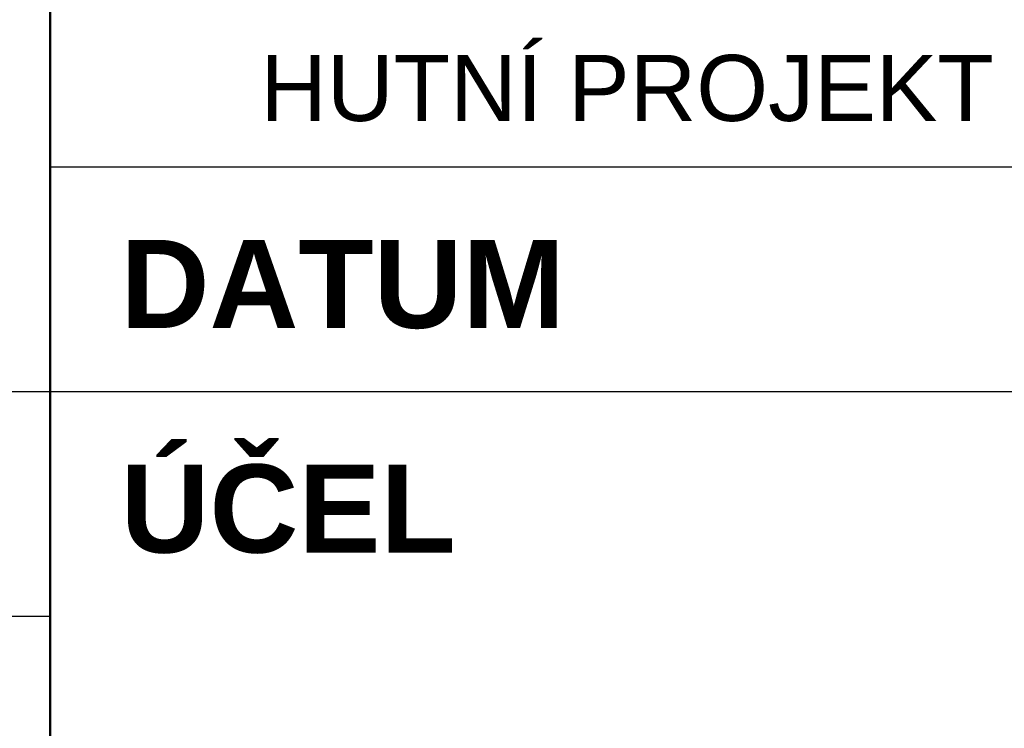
# Paper-space layout 'Layout1' of a CAD drawing. Extents: x -2 to 985, y -36 to 1353.
# Tile 56 of 73: x 929 to 957, y 49 to 70. Entities that reach past the tile are written whole.
import ezdxf
from ezdxf.enums import TextEntityAlignment as Align

# ---------------------------------------------------------------- set-up
doc = ezdxf.new("R2010")
doc.units = 0
doc.layers.get('0').update_dxf_attribs({"linetype": 'CONTINUOUS'})
doc.layers.add('RAZITKO_HP', color=222, linetype='CONTINUOUS')
doc.styles.add('RAZITKO_HP_ARIAL', font='arial.ttf')
doc.styles.add('RAZITKO_HP_ARIAL_B', font='arialbd.ttf')

# ---------------------------------------------------------------- blocks, each defined once
blk = doc.blocks.new('RAZITKO')
at = {"layer": 'RAZITKO_HP', "lineweight": 50}
blk.add_line((-63, 84.5), (-63, 8), dxfattribs=at)
at = {"layer": 'RAZITKO_HP', "lineweight": 25}
for p, q in [((-63, 65.375), (-8, 65.375)), ((-180, 59), (-63, 59)), ((-63, 59), (-8, 59)), ((-180, 52.625), (-63, 52.625))]:
    blk.add_line(p, q, dxfattribs=at)
at = {"layer": 'RAZITKO_HP', "lineweight": 25, "style": 'RAZITKO_HP_ARIAL'}
blk.add_text('HUTNÍ PROJEKT Frýdek-Místek a.s.', height=1.875, dxfattribs=at).set_placement((-35.5, 66.675), align=Align.CENTER)
at = {"layer": 'RAZITKO_HP', "lineweight": 35, "style": 'RAZITKO_HP_ARIAL_B'}
for s, p in [('DATUM', (-61, 60.8)), ('ÚČEL', (-61, 54.425))]:
    blk.add_text(s, height=2.5, dxfattribs=at).set_placement(p)

psp = doc.layouts.get("Layout1")

# ---------------------------------------------------------------- block references
psp.add_blockref('RAZITKO', (993.1855, 0))

doc.saveas('drawing.dxf')
